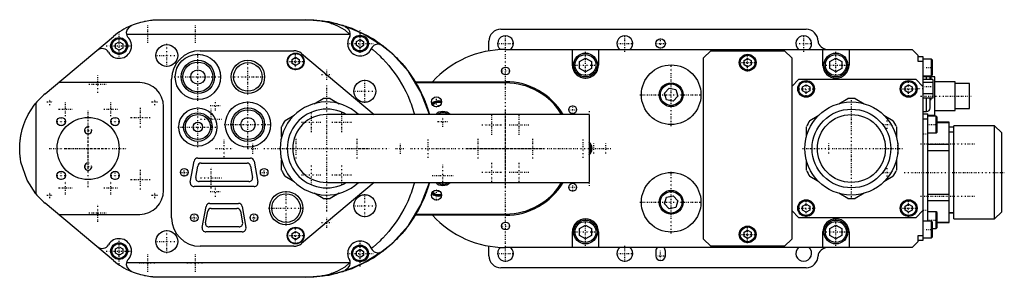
# Model space of a CAD drawing. Extents: x -204 to 209, y -54 to 54.
import ezdxf

# ---------------------------------------------------------------- set-up
doc = ezdxf.new("R2010")
doc.units = 0
doc.linetypes.add('CENTER', pattern=[1.5, 0.45, -0.5, 0.05, -0.5])
for name, color, linetype in [('AM_0', 7, 'CONTINUOUS'), ('AM_10', 7, 'CONTINUOUS'), ('AM_7', 7, 'CENTER')]:
    doc.layers.add(name, color=color, linetype=linetype)

msp = doc.modelspace()

# ---------------------------------------------------------------- linework, layer by layer
at = {"layer": 'AM_0', "color": 7, "linetype": 'CONTINUOUS'}
for p, q in [((-145.1, 54), (-84, 54)), ((-157.1, 51.5), (-157.1, 51.29)), ((-67.1, 50.83), (-67.1, 51.15)), ((-2, 50), (126, 50)), ((-192.98, 22.98), (-164.38, 46.98)), ((-158.94, 47.9), (-65.36, 47.9)), ((-65.36, 47.9), (-65.11, 47.77)), ((-62.5, 44.87), (-61, 45.73)), ((-61, 45.73), (-59.5, 44.87)), ((-171, 41.22), (-171, 41.43)), ((-163.5, 43.87), (-162, 44.73)), ((-163.5, 42.13), (-163.5, 43.87)), ((-162, 41.27), (-163.5, 42.13)), ((-162, 44.73), (-160.5, 43.87)), ((-160.5, 42.13), (-162, 41.27)), ((-160.5, 43.87), (-160.5, 42.13)), ((-62.5, 43.13), (-62.5, 44.87)), ((-61, 42.27), (-62.5, 43.13)), ((-59.5, 43.13), (-61, 42.27)), ((-59.5, 44.87), (-59.5, 43.13)), ((-7, 40.91), (-7, 45)), ((0, 41.5), (170.5, 41.5)), ((28, 35), (28, 41.5)), ((39, 41.5), (39, 35)), ((131, 45), (131, 44.32)), ((133, 35), (133, 41.5)), ((144, 41.5), (144, 35)), ((173, 39), (170.5, 41.5)), ((-128, 41), (-88.8, 41)), ((-89.5, 37.37), (-88, 38.23)), ((-89.5, 35.63), (-89.5, 37.37)), ((-88, 38.23), (-86.5, 37.37)), ((-86.5, 37.37), (-86.5, 35.63)), ((-85.58, 39.83), (-55.12, 14.25)), ((31, 36.44), (33.5, 37.89)), ((33.5, 37.89), (36, 36.44)), ((83, 38), (86, 41)), ((83, -38), (83, 38)), ((86, 41), (117, 41)), ((100, 36.87), (101.5, 37.73)), ((101.5, 37.73), (103, 36.87)), ((117, 41), (120, 38)), ((120, 38), (120, -38)), ((136, 36.44), (138.5, 37.89)), ((138.5, 37.89), (141, 36.44)), ((173, 36.5), (173, 39)), ((173, 38.5), (175, 38.5)), ((175, 38.5), (175, -38.5)), ((178.6, 37.5), (175, 37.5)), ((179, 37.1), (178.6, 37.5)), ((178.6, 30.5), (178.6, 37.5)), ((-88, 34.77), (-89.5, 35.63)), ((-86.5, 35.63), (-88, 34.77)), ((31, 33.56), (31, 36.44)), ((33.5, 32.11), (31, 33.56)), ((36, 33.56), (33.5, 32.11)), ((36, 36.44), (36, 33.56)), ((100, 35.13), (100, 36.87)), ((101.5, 34.27), (100, 35.13)), ((103, 35.13), (101.5, 34.27)), ((103, 36.87), (103, 35.13)), ((136, 33.56), (136, 36.44)), ((138.5, 32.11), (136, 33.56)), ((141, 33.56), (138.5, 32.11)), ((141, 36.44), (141, 33.56)), ((175, 36.5), (173, 36.5)), ((179, 30.9), (179, 37.1)), ((-140, -29), (-140, 29)), ((120, 26), (123, 29)), ((123, 29), (172, 29)), ((172, 29), (175, 26)), ((175, 30.5), (178.6, 30.5)), ((178, 30), (175, 30)), ((179.1, 28.9), (175, 28.9)), ((176.5, 28.9), (176.5, 30.51)), ((178, 28.9), (178, 30.5)), ((178.5, 28.9), (178.5, 30.5)), ((180, 30), (178.5, 30)), ((178.6, 30.5), (179, 30.9)), ((179.1, 28.9), (179.1, 21.1)), ((180, 14), (180, 30)), ((-153.4, 27.6), (-187.48, 27.6)), ((-37.83, 28), (0, 28)), ((0, 27.5), (-37.53, 27.5)), ((0, 27.5), (0, 28)), ((66.6, 23.16), (68.54, 25.3)), ((68.54, 25.3), (71.36, 24.7)), ((124.5, 25.87), (126, 26.73)), ((124.5, 24.13), (124.5, 25.87)), ((126, 26.73), (127.5, 25.87)), ((127.5, 25.87), (127.5, 24.13)), ((167.5, 25.87), (169, 26.73)), ((167.5, 24.13), (167.5, 25.87)), ((169, 26.73), (170.5, 25.87)), ((170.5, 25.87), (170.5, 24.13)), ((179.1, 27.68), (175, 27.68)), ((188.5, 28), (180, 28)), ((188.5, 16), (188.5, 28)), ((194.5, 27.25), (188.5, 27.25)), ((194.5, 16.75), (194.5, 27.25)), ((-80.29, 18.77), (-76.52, 20.94)), ((-73.48, 20.94), (-69.71, 18.77)), ((67.5, 20.41), (66.6, 23.16)), ((72.25, 21.96), (70.32, 19.81)), ((71.36, 24.7), (72.25, 21.96)), ((126, 23.27), (124.5, 24.13)), ((127.5, 24.13), (126, 23.27)), ((139.71, 18.77), (143.48, 20.94)), ((146.52, 20.94), (150.29, 18.77)), ((169, 23.27), (167.5, 24.13)), ((170.5, 24.13), (169, 23.27)), ((179.1, 22.88), (175, 22.88)), ((179.1, 21.1), (175, 21.1)), ((176.5, 15.5), (176.5, 21.1)), ((178, 17), (178, 21.1)), ((178.5, 20.5), (178.5, 21.1)), ((-196.9, 19.02), (-196.9, -19.02)), ((-143.4, -17.6), (-143.4, 17.6)), ((-29.09, 17.44), (-28.15, 17.98)), ((-28.15, 17.98), (-27.81, 17.79)), ((70.32, 19.81), (67.5, 20.41)), ((178, 20.5), (178.5, 20.5)), ((188.5, 16.75), (194.5, 16.75)), ((-92.38, 11.79), (-88.61, 13.97)), ((35, 14.25), (-75, 14.25)), ((35, 14.25), (35, -14.25)), ((127.62, 11.79), (131.39, 13.97)), ((158.61, 13.97), (162.38, 11.79)), ((175, 15.5), (176.5, 15.5)), ((175, 14.5), (177, 14.5)), ((175, 12.5), (177, 12.5)), ((177, -30.5), (177, 14.5)), ((177, 14), (180, 14)), ((180.6, 13.5), (177, 13.5)), ((180, 16), (188.5, 16)), ((181, 13.1), (180.6, 13.5)), ((180.6, 6.5), (180.6, 13.5)), ((181, 6.9), (181, 13.1)), ((-93.9, 4.8), (-93.9, 9.15)), ((126.1, 4.8), (126.1, 9.15)), ((163.9, 9.15), (163.9, 4.8)), ((186, 11), (181, 11)), ((181, 10.94), (186, 10.94)), ((186, -31), (186, 11)), ((188, 9), (186, 9)), ((205, 9.5), (188, 9.5)), ((188, -29.5), (188, 9.5)), ((208, 6.5), (205, 9.5)), ((205, -29.5), (205, 9.5)), ((177, 6.5), (180.6, 6.5)), ((180.6, 6.5), (181, 6.9)), ((188, 6.9), (186, 6.9)), ((208, -26.5), (208, 6.5)), ((177, 1.79), (186, 1.79)), ((-129, -4), (-107, -4)), ((177, -0.85), (186, -0.85)), ((-132.17, -14.11), (-130.57, -5.31)), ((-129.88, -12.15), (-129.08, -7.35)), ((-127.6, -6.1), (-108.4, -6.1)), ((-106.92, -7.35), (-106.12, -12.15)), ((-105.43, -5.31), (-103.83, -14.11)), ((-93.9, -9.15), (-93.9, -4.8)), ((126.1, -9.15), (126.1, -4.8)), ((163.9, -4.8), (163.9, -9.15)), ((-88.61, -13.97), (-92.38, -11.79)), ((131.39, -13.97), (127.62, -11.79)), ((162.38, -11.79), (158.61, -13.97)), ((-105.4, -16), (-130.6, -16)), ((-107.6, -13.9), (-128.4, -13.9)), ((-55.12, -14.25), (-85.58, -39.83)), ((-75, -14.25), (35, -14.25)), ((-76.52, -20.94), (-80.29, -18.77)), ((-69.71, -18.77), (-73.48, -20.94)), ((-28.15, -17.98), (-29.09, -17.44)), ((-27.81, -17.79), (-28.15, -17.98)), ((66.6, -23.16), (67.5, -20.41)), ((67.5, -20.41), (70.32, -19.81)), ((70.32, -19.81), (72.25, -21.96)), ((143.48, -20.94), (139.71, -18.77)), ((150.29, -18.77), (146.52, -20.94)), ((177, -19.15), (186, -19.15)), ((-164.38, -46.98), (-192.98, -22.98)), ((-127.17, -33.11), (-125.57, -24.31)), ((-124, -23), (-112, -23)), ((-110.43, -24.31), (-108.83, -33.11)), ((68.54, -25.3), (66.6, -23.16)), ((71.36, -24.7), (68.54, -25.3)), ((72.25, -21.96), (71.36, -24.7)), ((124.5, -24.13), (126, -23.27)), ((124.5, -25.87), (124.5, -24.13)), ((126, -23.27), (127.5, -24.13)), ((127.5, -24.13), (127.5, -25.87)), ((167.5, -24.13), (169, -23.27)), ((167.5, -25.87), (167.5, -24.13)), ((169, -23.27), (170.5, -24.13)), ((170.5, -24.13), (170.5, -25.87)), ((177, -21.79), (186, -21.79)), ((-187.48, -27.6), (-153.4, -27.6)), ((-125.77, -31.12), (-124.87, -26.32)), ((-123.4, -25.1), (-112.6, -25.1)), ((-111.13, -26.32), (-110.23, -31.12)), ((0, -28), (-37.83, -28)), ((-37.53, -27.5), (0, -27.5)), ((0, -27.5), (0, -28)), ((123, -29), (120, -26)), ((126, -26.73), (124.5, -25.87)), ((127.5, -25.87), (126, -26.73)), ((169, -26.73), (167.5, -25.87)), ((170.5, -25.87), (169, -26.73)), ((175, -26), (172, -29)), ((180.6, -26.5), (177, -26.5)), ((181, -26.9), (180.6, -26.5)), ((180.6, -33.5), (180.6, -26.5)), ((181, -33.1), (181, -26.9)), ((186, -26.9), (188, -26.9)), ((186, -27), (188, -27)), ((205, -29.5), (208, -26.5)), ((-111.7, -32.9), (-124.3, -32.9)), ((31, -33.56), (33.5, -32.11)), ((33.5, -32.11), (36, -33.56)), ((172, -29), (123, -29)), ((136, -33.56), (138.5, -32.11)), ((138.5, -32.11), (141, -33.56)), ((178.6, -30.5), (175, -30.5)), ((179, -30.9), (178.6, -30.5)), ((178.6, -37.5), (178.6, -30.5)), ((179, -37.1), (179, -30.9)), ((181, -30.94), (186, -30.94)), ((181, -31), (186, -31)), ((188, -29.5), (205, -29.5)), ((-110.4, -35), (-125.6, -35)), ((-89.5, -35.63), (-88, -34.77)), ((-89.5, -37.37), (-89.5, -35.63)), ((-88, -34.77), (-86.5, -35.63)), ((-86.5, -35.63), (-86.5, -37.37)), ((28, -41.5), (28, -35)), ((31, -36.44), (31, -33.56)), ((33.5, -37.89), (31, -36.44)), ((36, -36.44), (33.5, -37.89)), ((36, -33.56), (36, -36.44)), ((39, -35), (39, -41.5)), ((100, -35.13), (101.5, -34.27)), ((100, -36.87), (100, -35.13)), ((101.5, -37.73), (100, -36.87)), ((101.5, -34.27), (103, -35.13)), ((103, -36.87), (101.5, -37.73)), ((103, -35.13), (103, -36.87)), ((133, -41.5), (133, -35)), ((136, -36.44), (136, -33.56)), ((138.5, -37.89), (136, -36.44)), ((141, -36.44), (138.5, -37.89)), ((141, -33.56), (141, -36.44)), ((144, -35), (144, -41.5)), ((173, -36.5), (175, -36.5)), ((173, -39), (173, -36.5)), ((178.6, -37.5), (179, -37.1)), ((179, -33.5), (180.6, -33.5)), ((180.6, -33.5), (181, -33.1)), ((-171, -41.43), (-171, -41.22)), ((-163.5, -42.13), (-162, -41.27)), ((-162, -41.27), (-160.5, -42.13)), ((-88.8, -41), (-128, -41)), ((-88, -38.23), (-89.5, -37.37)), ((-86.5, -37.37), (-88, -38.23)), ((-7, -45), (-7, -40.91)), ((86, -41), (83, -38)), ((117, -41), (86, -41)), ((120, -38), (117, -41)), ((170.5, -41.5), (173, -39)), ((175, -38.5), (173, -38.5)), ((175, -37.5), (178.6, -37.5)), ((-163.5, -43.87), (-163.5, -42.13)), ((-162, -44.73), (-163.5, -43.87)), ((-160.5, -43.87), (-162, -44.73)), ((-160.5, -42.13), (-160.5, -43.87)), ((-62.5, -43.13), (-61, -42.27)), ((-62.5, -44.87), (-62.5, -43.13)), ((-61, -45.73), (-62.5, -44.87)), ((-61, -42.27), (-59.5, -43.13)), ((-59.5, -44.87), (-61, -45.73)), ((-59.5, -43.13), (-59.5, -44.87)), ((170.5, -41.5), (0, -41.5)), ((63, -43), (63, -45)), ((67, -45), (67, -43)), ((131, -44.32), (131, -45)), ((-65.36, -47.9), (-158.94, -47.9)), ((-65.11, -47.77), (-65.36, -47.9)), ((-157.1, -51.29), (-157.1, -51.5)), ((-67.1, -51.15), (-67.1, -50.83)), ((126, -50), (-2, -50)), ((-84, -54), (-145.1, -54))]:
    msp.add_line(p, q, dxfattribs=at)
for points in [[(-31.95, 14.25), (-35.48, 23.65), (-40.7, 32.23), (-47.41, 39.69), (-55.39, 45.79), (-64.36, 50.3), (-74.01, 53.07), (-84, 54)], [(-84, -54), (-74.01, -53.07), (-64.36, -50.3), (-55.39, -45.79), (-47.41, -39.69), (-40.7, -32.23), (-35.48, -23.65), (-31.95, -14.25)]]:
    msp.add_lwpolyline(points, dxfattribs=at)
for points in [[(-157.1, 51.5, 0), (-155.19, 52.25, 0), (-152.9, 52.97, 0), (-152.23, 53.14, 0), (-151.56, 53.3, 0), (-151.23, 53.37, 0), (-150.89, 53.44, 0), (-150.22, 53.56, 0), (-149.54, 53.67, 0), (-148.86, 53.76, 0), (-148.18, 53.84, 0), (-147.78, 53.88, 0), (-147.67, 53.89, 0), (-147.55, 53.9, 0), (-147.5, 53.9, 0), (-147.44, 53.91, 0), (-147.33, 53.92, 0), (-147.21, 53.93, 0), (-147.16, 53.93, 0), (-147.1, 53.93, 0), (-146.98, 53.94, 0), (-146.87, 53.95, 0), (-146.81, 53.95, 0), (-146.76, 53.95, 0), (-146.64, 53.96, 0), (-146.53, 53.97, 0), (-146.41, 53.97, 0), (-146.3, 53.98, 0), (-146.19, 53.98, 0), (-146.13, 53.98, 0), (-146.07, 53.98, 0), (-145.96, 53.99, 0), (-145.89, 53.99, 0), (-145.87, 53.99, 0), (-145.85, 53.99, 0), (-145.84, 53.99, 0), (-145.83, 53.99, 0), (-145.81, 53.99, 0), (-145.8, 53.99, 0), (-145.78, 53.99, 0), (-145.76, 53.99, 0), (-145.74, 53.99, 0), (-145.73, 53.99, 0), (-145.72, 53.99, 0), (-145.7, 53.99, 0), (-145.68, 53.99, 0), (-145.66, 53.99, 0), (-145.64, 54, 0), (-145.62, 54, 0), (-145.61, 54, 0), (-145.6, 54, 0), (-145.59, 54, 0), (-145.57, 54, 0), (-145.55, 54, 0), (-145.53, 54, 0), (-145.51, 54, 0), (-145.5, 54, 0), (-145.49, 54, 0), (-145.47, 54, 0), (-145.45, 54, 0), (-145.44, 54, 0), (-145.43, 54, 0), (-145.41, 54, 0), (-145.4, 54, 0), (-145.39, 54, 0), (-145.38, 54, 0), (-145.36, 54, 0), (-145.34, 54, 0), (-145.32, 54, 0), (-145.3, 54, 0), (-145.28, 54, 0), (-145.27, 54, 0), (-145.26, 54, 0), (-145.24, 54, 0), (-145.22, 54, 0), (-145.2, 54, 0), (-145.19, 54, 0), (-145.17, 54, 0), (-145.16, 54, 0), (-145.15, 54, 0), (-145.13, 54, 0), (-145.11, 54, 0), (-145.1, 54, 0)], [(-84.21, 54, 0), (-84.19, 54, 0), (-84.15, 54, 0), (-84.11, 54, 0), (-84.09, 54, 0), (-84.07, 54, 0), (-84.03, 54, 0), (-83.99, 54, 0), (-83.95, 54, 0), (-83.91, 54, 0), (-83.87, 54, 0), (-83.85, 54, 0), (-83.83, 54, 0), (-83.79, 54, 0), (-83.75, 54, 0), (-83.71, 54, 0), (-83.67, 54, 0), (-83.63, 54, 0), (-83.61, 54, 0), (-83.59, 54, 0), (-83.55, 54, 0), (-83.51, 54, 0), (-83.49, 54, 0), (-83.47, 53.99, 0), (-83.43, 53.99, 0), (-83.4, 53.99, 0), (-83.38, 53.99, 0), (-83.36, 53.99, 0), (-83.32, 53.99, 0), (-83.28, 53.99, 0), (-83.24, 53.99, 0), (-83.2, 53.99, 0), (-83.16, 53.99, 0), (-83.14, 53.99, 0), (-83.12, 53.99, 0), (-83.08, 53.99, 0), (-83.04, 53.99, 0), (-83, 53.99, 0), (-82.96, 53.99, 0), (-82.92, 53.98, 0), (-82.9, 53.98, 0), (-82.89, 53.98, 0), (-82.85, 53.98, 0), (-82.81, 53.98, 0), (-82.77, 53.98, 0), (-82.73, 53.98, 0), (-82.69, 53.98, 0), (-82.67, 53.98, 0), (-82.65, 53.98, 0), (-82.61, 53.98, 0), (-82.57, 53.97, 0), (-82.54, 53.97, 0), (-82.5, 53.97, 0), (-82.46, 53.97, 0), (-82.44, 53.97, 0), (-82.42, 53.97, 0), (-82.38, 53.97, 0), (-82.34, 53.97, 0), (-82.21, 53.96, 0), (-82.09, 53.96, 0), (-81.98, 53.95, 0), (-81.75, 53.94, 0), (-81.52, 53.93, 0), (-81.29, 53.92, 0), (-81.07, 53.9, 0), (-80.84, 53.89, 0), (-80.73, 53.88, 0), (-80.62, 53.87, 0), (-80.4, 53.85, 0), (-80.17, 53.84, 0), (-80.06, 53.83, 0), (-79.95, 53.82, 0), (-79.73, 53.8, 0), (-79.52, 53.78, 0), (-79.41, 53.76, 0), (-79.3, 53.75, 0), (-79.08, 53.73, 0), (-78.87, 53.71, 0), (-78.13, 53.61, 0), (-76.89, 53.42, 0), (-75.7, 53.19, 0), (-74.55, 52.92, 0), (-73.45, 52.62, 0), (-72.91, 52.45, 0), (-72.39, 52.28, 0), (-71.38, 51.9, 0), (-70.42, 51.48, 0), (-67.43, 49.74, 0), (-65.36, 47.9, 0)], [(-84, 54, 0), (-83.67, 54, 0), (-83.02, 53.99, 0), (-82.37, 53.98, 0), (-82.04, 53.96, 0), (-81.72, 53.95, 0), (-81.07, 53.92, 0), (-80.42, 53.88, 0), (-79.77, 53.83, 0), (-79.12, 53.78, 0), (-78.47, 53.72, 0), (-78.14, 53.68, 0), (-77.82, 53.65, 0), (-77.17, 53.57, 0), (-76.53, 53.48, 0), (-75.88, 53.39, 0), (-75.24, 53.28, 0), (-74.6, 53.17, 0), (-74.28, 53.12, 0), (-73.95, 53.06, 0), (-73.32, 52.93, 0), (-72.68, 52.8, 0), (-72.36, 52.73, 0), (-72.04, 52.66, 0), (-71.41, 52.51, 0), (-70.77, 52.35, 0), (-70.46, 52.27, 0), (-70.14, 52.19, 0), (-69.51, 52.02, 0), (-68.89, 51.84, 0), (-68.26, 51.66, 0), (-67.64, 51.46, 0), (-67.02, 51.26, 0), (-66.71, 51.16, 0), (-66.4, 51.05, 0), (-65.79, 50.84, 0), (-65.17, 50.61, 0), (-64.56, 50.38, 0), (-63.96, 50.14, 0), (-63.35, 49.9, 0), (-63.05, 49.77, 0), (-62.75, 49.64, 0), (-62.15, 49.38, 0), (-61.56, 49.12, 0), (-60.97, 48.84, 0), (-60.38, 48.56, 0), (-59.8, 48.27, 0), (-59.51, 48.13, 0), (-59.22, 47.98, 0), (-58.64, 47.67, 0), (-58.06, 47.36, 0), (-57.49, 47.05, 0), (-56.93, 46.72, 0), (-56.37, 46.39, 0), (-56.09, 46.23, 0), (-55.81, 46.06, 0), (-55.25, 45.71, 0), (-54.71, 45.36, 0), (-54.16, 45.01, 0), (-53.62, 44.64, 0), (-53.08, 44.27, 0), (-52.82, 44.09, 0), (-52.55, 43.9, 0), (-52.02, 43.51, 0), (-51.5, 43.12, 0), (-51.24, 42.93, 0), (-50.98, 42.73, 0), (-50.47, 42.33, 0), (-49.96, 41.92, 0), (-49.71, 41.71, 0), (-49.46, 41.51, 0), (-48.96, 41.09, 0), (-48.46, 40.66, 0), (-47.98, 40.23, 0), (-47.49, 39.79, 0), (-47.01, 39.35, 0), (-46.78, 39.12, 0), (-46.54, 38.9, 0), (-46.08, 38.44, 0), (-45.61, 37.98, 0), (-45.16, 37.51, 0), (-44.71, 37.04, 0), (-44.26, 36.57, 0), (-44.04, 36.33, 0), (-43.83, 36.08, 0), (-43.39, 35.6, 0), (-42.97, 35.1, 0), (-42.55, 34.61, 0), (-42.13, 34.1, 0), (-41.72, 33.59, 0), (-41.52, 33.34, 0), (-41.32, 33.08, 0), (-40.92, 32.56, 0), (-40.53, 32.04, 0), (-40.15, 31.51, 0), (-39.77, 30.98, 0), (-39.4, 30.45, 0), (-39.22, 30.18, 0), (-39.04, 29.91, 0), (-38.68, 29.36, 0), (-38.33, 28.81, 0), (-37.98, 28.26, 0), (-37.65, 27.7, 0), (-37.32, 27.14, 0), (-37.15, 26.86, 0), (-36.99, 26.57, 0), (-36.67, 26.01, 0), (-36.36, 25.43, 0), (-36.21, 25.14, 0), (-36.06, 24.85, 0), (-35.76, 24.27, 0), (-35.47, 23.69, 0), (-35.33, 23.4, 0), (-35.19, 23.1, 0), (-34.92, 22.51, 0), (-34.65, 21.92, 0), (-34.39, 21.32, 0), (-34.13, 20.72, 0), (-33.89, 20.12, 0), (-33.77, 19.81, 0), (-33.65, 19.51, 0), (-33.42, 18.9, 0), (-33.19, 18.29, 0), (-32.97, 17.67, 0), (-32.76, 17.06, 0), (-32.56, 16.44, 0), (-32.46, 16.13, 0), (-32.37, 15.82, 0), (-32.18, 15.19, 0), (-32, 14.56, 0), (-31.91, 14.25, 0)], [(-157.1, 51.29, 0), (-157.71, 50.96, 0), (-158.64, 49.93, 0), (-159, 48.59, 0), (-158.94, 47.9, 0)], [(-67.1, 51.15, 0), (-65.79, 50.69, 0), (-63.22, 49.67, 0), (-60.7, 48.52, 0), (-59.46, 47.9, 0)], [(-65.11, 47.77, 0), (-65.11, 48.18, 0), (-65.31, 49.09, 0), (-65.6, 49.65, 0), (-65.71, 49.82, 0), (-65.85, 49.98, 0), (-65.93, 50.07, 0), (-66.02, 50.16, 0), (-66.25, 50.36, 0), (-66.43, 50.49, 0), (-66.49, 50.53, 0), (-66.56, 50.58, 0), (-66.6, 50.6, 0), (-66.64, 50.62, 0), (-66.75, 50.68, 0), (-66.82, 50.71, 0), (-66.85, 50.73, 0), (-66.88, 50.74, 0), (-66.89, 50.75, 0), (-66.91, 50.75, 0), (-66.94, 50.76, 0), (-66.94, 50.77, 0), (-66.95, 50.77, 0), (-66.96, 50.77, 0), (-66.96, 50.78, 0), (-66.97, 50.78, 0), (-66.98, 50.78, 0), (-66.99, 50.79, 0), (-67, 50.79, 0), (-67.01, 50.8, 0), (-67.01, 50.8, 0), (-67.02, 50.8, 0), (-67.02, 50.8, 0), (-67.02, 50.8, 0), (-67.02, 50.8, 0), (-67.02, 50.8, 0), (-67.02, 50.8, 0), (-67.03, 50.8, 0), (-67.03, 50.8, 0), (-67.03, 50.8, 0), (-67.03, 50.8, 0), (-67.03, 50.8, 0), (-67.04, 50.81, 0), (-67.04, 50.81, 0), (-67.04, 50.81, 0), (-67.05, 50.81, 0), (-67.05, 50.81, 0), (-67.05, 50.81, 0), (-67.06, 50.81, 0), (-67.06, 50.81, 0), (-67.07, 50.82, 0), (-67.07, 50.82, 0), (-67.08, 50.82, 0), (-67.08, 50.82, 0), (-67.08, 50.82, 0), (-67.09, 50.82, 0), (-67.09, 50.83, 0), (-67.1, 50.83, 0), (-67.1, 50.83, 0)], [(-59.21, 47.77, 0), (-58.08, 47.15, 0), (-55.86, 45.84, 0), (-53.7, 44.42, 0), (-52.64, 43.67, 0)], [(-52.64, 43.67, 0), (-53.77, 43.79, 0), (-55.11, 43.33, 0), (-55.99, 42.47, 0), (-56.28, 41.94, 0)], [(-56.28, 41.94, 0), (-55.56, 41.34, 0), (-54.15, 40.12, 0), (-52.78, 38.85, 0), (-52.11, 38.19, 0), (-51.46, 37.53, 0), (-50.18, 36.16, 0), (-48.96, 34.75, 0), (-47.78, 33.3, 0), (-46.65, 31.82, 0), (-45.58, 30.29, 0), (-45.06, 29.51, 0), (-44.56, 28.72, 0), (-43.59, 27.13, 0), (-42.68, 25.5, 0), (-41.83, 23.84, 0), (-41.03, 22.15, 0), (-40.3, 20.43, 0), (-39.95, 19.57, 0), (-39.62, 18.69, 0), (-39.01, 16.93, 0), (-38.45, 15.15, 0), (-38.2, 14.25, 0)], [(-196.9, -19.02, 0), (-200.61, -13.26, 0), (-203.16, -5.69, 0), (-203.38, -4.37, 0), (-203.43, -3.99, 0), (-203.48, -3.62, 0), (-203.5, -3.43, 0), (-203.52, -3.24, 0), (-203.56, -2.86, 0), (-203.6, -2.48, 0), (-203.62, -2.26, 0), (-203.62, -2.19, 0), (-203.62, -2.13, 0), (-203.63, -2.1, 0), (-203.63, -2.07, 0), (-203.63, -2, 0), (-203.64, -1.94, 0), (-203.64, -1.87, 0), (-203.65, -1.81, 0), (-203.65, -1.75, 0), (-203.65, -1.72, 0), (-203.65, -1.68, 0), (-203.66, -1.62, 0), (-203.66, -1.56, 0), (-203.66, -1.49, 0), (-203.67, -1.43, 0), (-203.67, -1.37, 0), (-203.67, -1.34, 0), (-203.67, -1.3, 0), (-203.67, -1.24, 0), (-203.68, -1.18, 0), (-203.68, -1.14, 0), (-203.68, -1.11, 0), (-203.68, -1.05, 0), (-203.68, -0.99, 0), (-203.68, -0.95, 0), (-203.69, -0.92, 0), (-203.69, -0.86, 0), (-203.69, -0.79, 0), (-203.69, -0.73, 0), (-203.69, -0.67, 0), (-203.69, -0.6, 0), (-203.69, -0.57, 0), (-203.7, -0.54, 0), (-203.7, -0.48, 0), (-203.7, -0.41, 0), (-203.7, -0.35, 0), (-203.7, -0.29, 0), (-203.7, -0.22, 0), (-203.7, -0.19, 0), (-203.7, -0.16, 0), (-203.7, -0.1, 0), (-203.7, -0.03, 0), (-203.7, 0, 0), (-203.7, 0.03, 0), (-203.7, 0.1, 0), (-203.7, 0.16, 0), (-203.7, 0.19, 0), (-203.7, 0.22, 0), (-203.7, 0.29, 0), (-203.7, 0.35, 0), (-203.7, 0.41, 0), (-203.7, 0.48, 0), (-203.7, 0.54, 0), (-203.69, 0.57, 0), (-203.69, 0.6, 0), (-203.69, 0.67, 0), (-203.69, 0.73, 0), (-203.69, 0.79, 0), (-203.69, 0.86, 0), (-203.69, 0.92, 0), (-203.68, 0.95, 0), (-203.68, 0.99, 0), (-203.68, 1.05, 0), (-203.68, 1.11, 0), (-203.68, 1.14, 0), (-203.68, 1.18, 0), (-203.67, 1.24, 0), (-203.67, 1.3, 0), (-203.67, 1.34, 0), (-203.67, 1.37, 0), (-203.67, 1.43, 0), (-203.66, 1.49, 0), (-203.66, 1.56, 0), (-203.66, 1.62, 0), (-203.65, 1.68, 0), (-203.65, 1.72, 0), (-203.65, 1.75, 0), (-203.65, 1.81, 0), (-203.64, 1.87, 0), (-203.64, 1.94, 0), (-203.63, 2, 0), (-203.63, 2.07, 0), (-203.63, 2.1, 0), (-203.62, 2.13, 0), (-203.62, 2.19, 0), (-203.62, 2.26, 0), (-203.6, 2.48, 0), (-203.56, 2.86, 0), (-203.52, 3.24, 0), (-203.5, 3.43, 0), (-203.48, 3.62, 0), (-203.43, 3.99, 0), (-203.38, 4.37, 0), (-203.32, 4.75, 0), (-203.26, 5.13, 0), (-203.19, 5.5, 0), (-203.16, 5.69, 0), (-203.12, 5.88, 0), (-203.04, 6.25, 0), (-202.96, 6.62, 0), (-202.64, 7.92, 0), (-201.95, 10.1, 0), (-201.1, 12.23, 0), (-200.61, 13.26, 0), (-200.08, 14.28, 0), (-198.92, 16.25, 0), (-197.61, 18.12, 0), (-196.9, 19.02, 0)], [(-31.91, -14.25, 0), (-32, -14.56, 0), (-32.18, -15.19, 0), (-32.37, -15.82, 0), (-32.46, -16.13, 0), (-32.56, -16.44, 0), (-32.76, -17.06, 0), (-32.97, -17.67, 0), (-33.19, -18.29, 0), (-33.42, -18.9, 0), (-33.65, -19.51, 0), (-33.77, -19.81, 0), (-33.89, -20.12, 0), (-34.13, -20.72, 0), (-34.39, -21.32, 0), (-34.65, -21.92, 0), (-34.92, -22.51, 0), (-35.19, -23.1, 0), (-35.33, -23.4, 0), (-35.47, -23.69, 0), (-35.76, -24.27, 0), (-36.06, -24.85, 0), (-36.21, -25.14, 0), (-36.36, -25.43, 0), (-36.67, -26.01, 0), (-36.99, -26.57, 0), (-37.15, -26.86, 0), (-37.32, -27.14, 0), (-37.65, -27.7, 0), (-37.98, -28.26, 0), (-38.33, -28.81, 0), (-38.68, -29.36, 0), (-39.04, -29.91, 0), (-39.22, -30.18, 0), (-39.4, -30.45, 0), (-39.77, -30.98, 0), (-40.15, -31.51, 0), (-40.53, -32.04, 0), (-40.92, -32.56, 0), (-41.32, -33.08, 0), (-41.52, -33.34, 0), (-41.72, -33.59, 0), (-42.13, -34.1, 0), (-42.55, -34.61, 0), (-42.97, -35.1, 0), (-43.39, -35.6, 0), (-43.83, -36.08, 0), (-44.04, -36.33, 0), (-44.26, -36.57, 0), (-44.71, -37.04, 0), (-45.16, -37.51, 0), (-45.61, -37.98, 0), (-46.08, -38.44, 0), (-46.54, -38.9, 0), (-46.78, -39.12, 0), (-47.01, -39.35, 0), (-47.49, -39.79, 0), (-47.98, -40.23, 0), (-48.46, -40.66, 0), (-48.96, -41.09, 0), (-49.46, -41.51, 0), (-49.71, -41.71, 0), (-49.96, -41.92, 0), (-50.47, -42.33, 0), (-50.98, -42.73, 0), (-51.24, -42.93, 0), (-51.5, -43.12, 0), (-52.02, -43.51, 0), (-52.55, -43.9, 0), (-52.82, -44.09, 0), (-53.08, -44.27, 0), (-53.62, -44.64, 0), (-54.16, -45.01, 0), (-54.71, -45.36, 0), (-55.25, -45.71, 0), (-55.81, -46.06, 0), (-56.09, -46.23, 0), (-56.37, -46.39, 0), (-56.93, -46.72, 0), (-57.49, -47.05, 0), (-58.06, -47.36, 0), (-58.64, -47.67, 0), (-59.22, -47.98, 0), (-59.51, -48.13, 0), (-59.8, -48.27, 0), (-60.38, -48.56, 0), (-60.97, -48.84, 0), (-61.56, -49.12, 0), (-62.15, -49.38, 0), (-62.75, -49.64, 0), (-63.05, -49.77, 0), (-63.35, -49.9, 0), (-63.96, -50.14, 0), (-64.56, -50.38, 0), (-65.17, -50.61, 0), (-65.79, -50.84, 0), (-66.4, -51.05, 0), (-66.71, -51.16, 0), (-67.02, -51.26, 0), (-67.64, -51.46, 0), (-68.26, -51.66, 0), (-68.89, -51.84, 0), (-69.51, -52.02, 0), (-70.14, -52.19, 0), (-70.46, -52.27, 0), (-70.77, -52.35, 0), (-71.41, -52.51, 0), (-72.04, -52.66, 0), (-72.36, -52.73, 0), (-72.68, -52.8, 0), (-73.32, -52.93, 0), (-73.95, -53.06, 0), (-74.28, -53.12, 0), (-74.6, -53.17, 0), (-75.24, -53.28, 0), (-75.88, -53.39, 0), (-76.53, -53.48, 0), (-77.17, -53.57, 0), (-77.82, -53.65, 0), (-78.14, -53.68, 0), (-78.47, -53.72, 0), (-79.12, -53.78, 0), (-79.77, -53.83, 0), (-80.42, -53.88, 0), (-81.07, -53.92, 0), (-81.72, -53.95, 0), (-82.04, -53.96, 0), (-82.37, -53.98, 0), (-83.02, -53.99, 0), (-83.67, -54, 0), (-84, -54, 0)], [(-38.2, -14.25, 0), (-38.45, -15.15, 0), (-39.01, -16.93, 0), (-39.62, -18.69, 0), (-39.95, -19.57, 0), (-40.3, -20.43, 0), (-41.03, -22.15, 0), (-41.83, -23.84, 0), (-42.68, -25.5, 0), (-43.59, -27.13, 0), (-44.56, -28.72, 0), (-45.06, -29.51, 0), (-45.58, -30.29, 0), (-46.65, -31.82, 0), (-47.78, -33.3, 0), (-48.96, -34.75, 0), (-50.18, -36.16, 0), (-51.46, -37.53, 0), (-52.11, -38.19, 0), (-52.78, -38.85, 0), (-54.15, -40.12, 0), (-55.56, -41.34, 0), (-56.28, -41.94, 0)], [(-52.64, -43.67, 0), (-53.7, -44.42, 0), (-55.86, -45.84, 0), (-58.08, -47.15, 0), (-59.21, -47.77, 0)], [(-56.28, -41.94, 0), (-55.99, -42.47, 0), (-55.11, -43.33, 0), (-53.77, -43.79, 0), (-52.64, -43.67, 0)], [(-158.94, -47.9, 0), (-159, -48.59, 0), (-158.64, -49.93, 0), (-157.71, -50.96, 0), (-157.1, -51.29, 0)], [(-65.36, -47.9, 0), (-67.43, -49.74, 0), (-70.42, -51.48, 0), (-71.38, -51.9, 0), (-72.39, -52.28, 0), (-72.91, -52.45, 0), (-73.45, -52.62, 0), (-74.55, -52.92, 0), (-75.7, -53.19, 0), (-76.89, -53.42, 0), (-78.13, -53.61, 0), (-78.87, -53.71, 0), (-79.08, -53.73, 0), (-79.3, -53.75, 0), (-79.41, -53.76, 0), (-79.52, -53.78, 0), (-79.73, -53.8, 0), (-79.95, -53.82, 0), (-80.06, -53.83, 0), (-80.17, -53.84, 0), (-80.4, -53.85, 0), (-80.62, -53.87, 0), (-80.73, -53.88, 0), (-80.84, -53.89, 0), (-81.07, -53.9, 0), (-81.29, -53.92, 0), (-81.52, -53.93, 0), (-81.75, -53.94, 0), (-81.98, -53.95, 0), (-82.09, -53.96, 0), (-82.21, -53.96, 0), (-82.44, -53.97, 0), (-82.57, -53.97, 0), (-82.61, -53.98, 0), (-82.65, -53.98, 0), (-82.67, -53.98, 0), (-82.69, -53.98, 0), (-82.73, -53.98, 0), (-82.77, -53.98, 0), (-82.81, -53.98, 0), (-82.85, -53.98, 0), (-82.89, -53.98, 0), (-82.9, -53.98, 0), (-82.92, -53.98, 0), (-82.96, -53.99, 0), (-83, -53.99, 0), (-83.04, -53.99, 0), (-83.08, -53.99, 0), (-83.12, -53.99, 0), (-83.14, -53.99, 0), (-83.16, -53.99, 0), (-83.2, -53.99, 0), (-83.24, -53.99, 0), (-83.28, -53.99, 0), (-83.32, -53.99, 0), (-83.36, -53.99, 0), (-83.38, -53.99, 0), (-83.4, -53.99, 0), (-83.43, -53.99, 0), (-83.47, -53.99, 0), (-83.49, -54, 0), (-83.51, -54, 0), (-83.55, -54, 0), (-83.59, -54, 0), (-83.61, -54, 0), (-83.63, -54, 0), (-83.67, -54, 0), (-83.71, -54, 0), (-83.75, -54, 0), (-83.79, -54, 0), (-83.83, -54, 0), (-83.85, -54, 0), (-83.87, -54, 0), (-83.91, -54, 0), (-83.95, -54, 0), (-83.99, -54, 0), (-84.03, -54, 0), (-84.07, -54, 0), (-84.09, -54, 0), (-84.11, -54, 0), (-84.15, -54, 0), (-84.19, -54, 0), (-84.21, -54, 0)], [(-67.1, -50.83, 0), (-65.93, -50.07, 0), (-65.31, -49.09, 0), (-65.11, -48.18, 0), (-65.11, -47.77, 0)], [(-59.46, -47.9, 0), (-60.7, -48.52, 0), (-63.22, -49.67, 0), (-65.79, -50.69, 0), (-67.1, -51.15, 0)], [(-145.1, -54, 0), (-145.11, -54, 0), (-145.13, -54, 0), (-145.15, -54, 0), (-145.16, -54, 0), (-145.17, -54, 0), (-145.19, -54, 0), (-145.2, -54, 0), (-145.22, -54, 0), (-145.24, -54, 0), (-145.26, -54, 0), (-145.27, -54, 0), (-145.28, -54, 0), (-145.3, -54, 0), (-145.32, -54, 0), (-145.34, -54, 0), (-145.36, -54, 0), (-145.38, -54, 0), (-145.39, -54, 0), (-145.4, -54, 0), (-145.41, -54, 0), (-145.43, -54, 0), (-145.44, -54, 0), (-145.45, -54, 0), (-145.47, -54, 0), (-145.49, -54, 0), (-145.5, -54, 0), (-145.51, -54, 0), (-145.53, -54, 0), (-145.55, -54, 0), (-145.57, -54, 0), (-145.59, -54, 0), (-145.6, -54, 0), (-145.61, -54, 0), (-145.62, -54, 0), (-145.64, -54, 0), (-145.66, -53.99, 0), (-145.68, -53.99, 0), (-145.7, -53.99, 0), (-145.72, -53.99, 0), (-145.73, -53.99, 0), (-145.74, -53.99, 0), (-145.76, -53.99, 0), (-145.78, -53.99, 0), (-145.8, -53.99, 0), (-145.81, -53.99, 0), (-145.83, -53.99, 0), (-145.84, -53.99, 0), (-145.85, -53.99, 0), (-145.87, -53.99, 0), (-145.89, -53.99, 0), (-145.96, -53.99, 0), (-146.07, -53.98, 0), (-146.13, -53.98, 0), (-146.19, -53.98, 0), (-146.3, -53.98, 0), (-146.41, -53.97, 0), (-146.53, -53.97, 0), (-146.64, -53.96, 0), (-146.76, -53.95, 0), (-146.81, -53.95, 0), (-146.87, -53.95, 0), (-146.98, -53.94, 0), (-147.1, -53.93, 0), (-147.16, -53.93, 0), (-147.21, -53.93, 0), (-147.33, -53.92, 0), (-147.44, -53.91, 0), (-147.5, -53.9, 0), (-147.55, -53.9, 0), (-147.67, -53.89, 0), (-147.78, -53.88, 0), (-147.9, -53.87, 0), (-148.01, -53.86, 0), (-148.12, -53.85, 0), (-148.18, -53.84, 0), (-148.24, -53.84, 0), (-148.35, -53.82, 0), (-148.47, -53.81, 0), (-148.86, -53.76, 0), (-149.54, -53.67, 0), (-150.22, -53.56, 0), (-150.89, -53.44, 0), (-151.23, -53.37, 0), (-151.56, -53.3, 0), (-152.23, -53.14, 0), (-152.9, -52.97, 0), (-155.19, -52.25, 0), (-157.1, -51.5, 0)]]:
    msp.add_polyline3d(points, dxfattribs=at)
for centre, radius in [((-162, 43), 3.5), ((-162, 43), 3.1), ((-61, 44), 3.5), ((-61, 44), 3.1), ((65, 44), 2), ((-142, 39), 4.6), ((-129, 30), 9.5), ((-88, 36.5), 3.5), ((-88, 36.5), 3.3), ((33.5, 35), 5), ((33.5, 35), 4.4), ((101.5, 36), 3.5), ((101.5, 36), 3.1), ((138.5, 35), 5), ((138.5, 35), 4.4), ((-129, 30), 7), ((-129, 30), 6.25), ((-108, 30), 7), ((-108, 30), 6), ((0, 32.5), 1.65), ((69.43, 22.56), 12.5), ((-129, 30), 3), ((-59, 24), 4.6), ((69.43, 22.56), 5), ((69.43, 22.56), 4.5), ((126, 25), 3.5), ((126, 25), 3.1), ((169, 25), 3.5), ((169, 25), 3.1), ((-28.97, 19.54), 2.1), ((-129, 9), 8), ((-108, 10), 9.5), ((-108, 10), 7), ((28.15, 16.25), 1.65), ((145, 0), 19.5), ((-186.31, 11.31), 1.75), ((-175, 0), 13), ((-163.69, 11.31), 1.75), ((-129, 9), 6), ((-129, 9), 5.25), ((-108, 10), 6.25), ((-108, 10), 3), ((145, 0), 16.5), ((145, 0), 14.25), ((-129, 9), 2), ((-186.31, -11.31), 1.75), ((-163.69, -11.31), 1.75), ((-134.7, -10), 1.6), ((-101.2, -10), 1.6), ((69.43, -22.56), 12.5), ((28.15, -16.25), 1.65), ((-92, -25), 7), ((-92, -25), 6), ((-59, -24), 4.6), ((-28.97, -19.54), 2.1), ((69.43, -22.56), 5), ((69.43, -22.56), 4.5), ((126, -25), 3.5), ((126, -25), 3.1), ((169, -25), 3.5), ((169, -25), 3.1), ((-130.5, -29), 1.6), ((-105.5, -29), 1.6), ((-88, -36.5), 3.5), ((0, -32.5), 1.65), ((33.5, -35), 5), ((33.5, -35), 4.4), ((101.5, -36), 3.5), ((101.5, -36), 3.1), ((138.5, -35), 5), ((138.5, -35), 4.4), ((-142, -39), 4.6), ((-88, -36.5), 3.3), ((-162, -43), 3.5), ((-162, -43), 3.1), ((-61, -44), 3.5), ((-61, -44), 3.1)]:
    msp.add_circle(centre, radius, dxfattribs=at)
for centre, radius, start, end in [((-145.1, 24), 30, 113.5782, 130.0021), ((-2, 45), 5, 90, 180), ((126, 45), 5, 0, 90), ((-162, 43), 5.2, 210.7555, 47.7955), ((-156, 48.5), 3, 191.6179, 213.3234), ((-61, 44), 5.2, 145.7654, 332.2946), ((-68.1, 48), 3, 339.0109, 355.5099), ((0, 44), 3.3, 310.7491, 230.6741), ((50, 44), 3.3, 310.7491, 229.2509), ((125, 44), 3.3, 310.7491, 229.2509), ((-169.1, 38.9), 3, 28.7039, 129.2965), ((-53.5, 40.8), 3, 157.7008, 164.8828), ((0, 0), 41.5, 90, 137.5692), ((135.5, 46.5), 5, 205.8419, 270), ((-128, 29), 12, 90, 180), ((-88.8, 36), 5, 49.9824, 90), ((33.5, 35), 5.5, 180, 0), ((138.5, 35), 5.5, 180, 0), ((-153.4, 17.6), 10, 0, 90), ((0, 0), 28, 30.5925, 90), ((0, 0), 27.5, 31.2104, 90), ((-173.7, 0), 30, 130.0021, 140.6464), ((-75, 0), 21, 85.8419, 94.1581), ((145, 0), 21, 85.8419, 94.1581), ((-75, 0), 19.5, 46.9509, 313.0491), ((-28.15, 16.25), 3.75, 70.4229, 137.8888), ((-28.15, 16.25), 3.5, 68.7082, 139.6035), ((-28.15, 16.25), 3.1, 66.7295, 141.5822), ((176.5, 17), 1.5, 270, 0), ((-75, 0), 16.5, 59.7274, 300.2726), ((-75, 0), 14.25, 90, 270), ((-26.28, 11.25), 4.25, 44.9475, 135.0525), ((-26.28, 11.25), 3.75, 53.1925, 126.8075), ((-75, 0), 21, 145.8419, 154.1581), ((145, 0), 21, 145.8419, 154.1581), ((145, 0), 21, 25.8419, 34.1581), ((32.5, 0), 3.75, 311.8103, 48.1897), ((32.5, 0), 3.5, 315.5847, 44.4153), ((32.5, 0), 3.1, 323.7507, 36.2493), ((-129, -5.6), 1.6, 90, 169.6952), ((-107, -5.6), 1.6, 10.3048, 90), ((-127.6, -7.6), 1.5, 90, 170.5377), ((-108.4, -7.6), 1.5, 9.4623, 90), ((-128.4, -12.4), 1.5, 170.5377, 270), ((-107.6, -12.4), 1.5, 270, 9.4623), ((-75, 0), 21, 205.8419, 214.1581), ((145, 0), 21, 205.8419, 214.1581), ((145, 0), 21, 325.8419, 334.1581), ((-130.6, -14.4), 1.6, 169.6952, 270), ((-105.4, -14.4), 1.6, 270, 10.3048), ((-26.28, -11.25), 4.25, 224.9475, 315.0525), ((-26.28, -11.25), 3.75, 233.1925, 306.8075), ((0, 0), 28, 270, 329.4075), ((0, 0), 27.5, 270, 328.7896), ((-173.7, 0), 30, 219.3536, 229.9979), ((-153.4, -17.6), 10, 270, 0), ((-28.15, -16.25), 3.75, 222.1112, 289.5771), ((-28.15, -16.25), 3.5, 220.3965, 291.2918), ((-28.15, -16.25), 3.1, 218.4178, 293.2705), ((-124, -24.6), 1.6, 90, 169.6952), ((-112, -24.6), 1.6, 10.3048, 90), ((-75, 0), 21, 265.8419, 274.1581), ((145, 0), 21, 265.8419, 274.1581), ((-123.4, -26.6), 1.5, 90, 169.3803), ((-112.6, -26.6), 1.5, 10.6197, 90), ((0, 0), 41.5, 222.4308, 270), ((-128, -29), 12, 180, 270), ((-124.3, -31.4), 1.5, 169.3803, 270), ((-111.7, -31.4), 1.5, 270, 10.6197), ((33.5, -35), 5.5, 0, 180), ((138.5, -35), 5.5, 0, 180), ((-125.6, -33.4), 1.6, 169.6952, 270), ((-110.4, -33.4), 1.6, 270, 10.3048), ((-169.1, -38.9), 3, 230.7035, 331.2961), ((-162, -43), 5.2, 312.2045, 149.2445), ((-88.8, -36), 5, 270, 310.0176), ((-61, -44), 5.2, 27.7054, 214.2346), ((-53.5, -40.8), 3, 195.1172, 202.2992), ((-2, -45), 5, 180, 270), ((0, -44), 3.3, 129.3259, 49.2509), ((50, -44), 3.3, 130.7491, 49.2509), ((65, -43), 2, 131.4096, 180), ((65, -45), 2, 180, 0), ((65, -43), 2, 0, 48.5904), ((125, -44), 3.3, 130.7491, 49.2509), ((126, -45), 5, 270, 0), ((135.5, -46.5), 5, 90, 154.1581), ((-145.1, -24), 30, 229.9979, 246.4218), ((-156, -48.5), 3, 146.6766, 168.3821), ((-68.1, -48), 3, 4.4901, 20.9891)]:
    msp.add_arc(centre, radius, start, end, dxfattribs=at)
at = {"layer": 'AM_10', "color": 7, "linetype": 'CONTINUOUS'}
for centre in [(-175, 7.6), (-175, -7.6)]:
    msp.add_arc(centre, 1.5, 75, 15, dxfattribs=at)
at = {"layer": 'AM_7', "color": 4, "linetype": 'CENTER'}
for p, q in [((-150, 44.33), (-150, 51.67)), ((-130, 44.33), (-130, 51.67)), ((-162, 37.54), (-162, 48.46)), ((-153.68, 48), (-146.32, 48)), ((-133.68, 48), (-126.33, 48)), ((-61, 38.54), (-61, 49.46)), ((0, 40.53), (0, 47.47)), ((50, 40.53), (50, 47.47)), ((65, 41.9), (65, 46.1)), ((125, 40.53), (125, 47.47)), ((-167.46, 43), (-156.54, 43)), ((-142, 34.17), (-142, 43.83)), ((-66.46, 44), (-55.54, 44)), ((-3.46, 44), (3.46, 44)), ((46.53, 44), (53.47, 44)), ((62.9, 44), (67.1, 44)), ((121.53, 44), (128.47, 44)), ((-146.83, 39), (-137.17, 39)), ((-129, 20.02), (-129, 39.98)), ((-108, 22.65), (-108, 37.35)), ((-88, 32.83), (-88, 40.17)), ((0, -39.9), (0, 39.9)), ((33.5, 29.23), (33.5, 40.77)), ((101.5, 32.33), (101.5, 39.67)), ((138.5, 29.23), (138.5, 40.77)), ((-91.67, 36.5), (-84.33, 36.5)), ((-75, 28.8), (-75, 33.2)), ((27.73, 35), (39.27, 35)), ((69.43, 9.43), (69.43, 35.68)), ((97.83, 36), (105.17, 36)), ((132.72, 35), (144.28, 35)), ((174.8, 34), (179.2, 34)), ((-171, 23.32), (-171, 30.68)), ((-138.97, 30), (-119.03, 30)), ((-115.35, 30), (-100.65, 30)), ((-77.2, 31), (-72.8, 31)), ((-1.73, 32.5), (1.73, 32.5)), ((-174.68, 27), (-167.32, 27)), ((-75, -26.36), (-75, 26.36)), ((-59, 19.17), (-59, 28.83)), ((122.33, 25), (129.68, 25)), ((126, 21.32), (126, 28.68)), ((165.32, 25), (172.68, 25)), ((169, 21.32), (169, 28.68)), ((175.1, 25), (172.9, 25)), ((174.82, 26), (178.68, 26)), ((-191, 18.13), (-191, 20.87)), ((-147, 18.13), (-147, 20.87)), ((-63.83, 24), (-54.17, 24)), ((-28.97, 17.33), (-28.97, 21.74)), ((56.3, 22.56), (82.55, 22.56)), ((174.03, 22), (195.47, 22)), ((-192.37, 19.5), (-189.63, 19.5)), ((-184.5, 13.57), (-184.5, 19.34)), ((-165.5, 13.57), (-165.5, 19.34)), ((-153, 8.8), (-153, 17.2)), ((-148.37, 19.5), (-145.63, 19.5)), ((-129, 0.6), (-129, 17.4)), ((-123.82, 18.08), (-119.41, 18.08)), ((-123.47, 7.8), (-123.47, 16.73)), ((-121.62, 15.88), (-121.62, 20.29)), ((-108, 0.03), (-108, 19.98)), ((-31.18, 19.54), (-26.77, 19.54)), ((28.15, 14.52), (28.15, 17.98)), ((145, -20.48), (145, 20.48)), ((-187.39, 16.45), (-181.61, 16.45)), ((-186.31, 9.47), (-186.31, 13.15)), ((-175, -16.27), (-175, 16.27)), ((-168.39, 16.45), (-162.61, 16.45)), ((-163.69, 9.47), (-163.69, 13.15)), ((-157.2, 13), (-148.8, 13)), ((-81.4, 6.89), (-81.4, 15.29)), ((-68.6, 6.89), (-68.6, 15.29)), ((-26.28, 9.04), (-26.28, 13.45)), ((-5.75, 5.76), (-5.75, 14.16)), ((0, -16.27), (0, 16.27)), ((5.75, 5.76), (5.75, 14.16)), ((26.41, 16.25), (29.88, 16.25)), ((35, 15.68), (35, -15.67)), ((-188.15, 11.31), (-184.47, 11.31)), ((-175, -9.45), (-175, 9.45)), ((-165.53, 11.31), (-161.85, 11.31)), ((-137.4, 9), (-120.6, 9)), ((-127.93, 12.27), (-119.01, 12.27)), ((-117.97, 10), (-98.03, 10)), ((-85.6, 11.09), (-77.2, 11.09)), ((-72.8, 11.09), (-64.4, 11.09)), ((-28.49, 11.25), (-24.08, 11.25)), ((-9.95, 9.96), (-1.55, 9.96)), ((1.55, 9.96), (9.95, 9.96)), ((158.22, 10), (161.78, 10)), ((160, 8.22), (160, 11.78)), ((176.8, 10), (181.2, 10)), ((-176.57, 7.6), (-173.43, 7.6)), ((-87.8, -4.2), (-87.8, 4.2)), ((-62.2, -4.2), (-62.2, 4.2)), ((-11.5, -4.2), (-11.5, 4.2)), ((11.5, -4.2), (11.5, 4.2)), ((177.1, 6), (174.9, 6)), ((-191.28, 0), (-158.72, 0)), ((-184.45, 0), (-167.12, 0)), ((-121.67, 0), (-114.33, 0)), ((-118, -3.67), (-118, 3.67)), ((-106, -2.2), (-106, 2.2)), ((-101.36, 0), (-48.65, 0)), ((-92, 0), (-83.6, 0)), ((-44, -2.2), (-44, 2.2)), ((-39.9, 0), (44.1, 0)), ((-32.5, -3.94), (-32.5, 3.94)), ((-16.27, 0), (16.27, 0)), ((32.5, -3.94), (32.5, 3.94)), ((37, -2.1), (37, 2.1)), ((42, -2.1), (42, 2.1)), ((124.53, 0), (166.6, 0)), ((135.5, -2.1), (135.5, 2.1)), ((164.5, -2.1), (164.5, 2.1)), ((173.95, 2), (197.05, 2)), ((-108.2, 0), (-103.8, 0)), ((-66.4, 0), (-58, 0)), ((-46.2, 0), (-41.8, 0)), ((-176.57, -7.6), (-173.43, -7.6)), ((-123.47, -16.73), (-123.47, -7.8)), ((-81.4, -15.29), (-81.4, -6.89)), ((-68.6, -15.29), (-68.6, -6.89)), ((-26.28, -15.71), (-26.28, -6.79)), ((-5.75, -14.16), (-5.75, -5.76)), ((5.75, -14.16), (5.75, -5.76)), ((160, -11.78), (160, -8.22)), ((-188.15, -11.31), (-184.47, -11.31)), ((-186.31, -13.15), (-186.31, -9.47)), ((-165.53, -11.31), (-161.85, -11.31)), ((-163.69, -13.15), (-163.69, -9.47)), ((-153, -17.2), (-153, -8.8)), ((-136.38, -10), (-133.02, -10)), ((-134.7, -11.68), (-134.7, -8.32)), ((-127.93, -12.27), (-119.01, -12.27)), ((-102.88, -10), (-99.52, -10)), ((-101.2, -11.68), (-101.2, -8.32)), ((-85.6, -11.09), (-77.2, -11.09)), ((-72.8, -11.09), (-64.4, -11.09)), ((-30.74, -11.25), (-21.82, -11.25)), ((-9.95, -9.96), (-1.55, -9.96)), ((1.55, -9.96), (9.95, -9.96)), ((69.43, -35.68), (69.43, -9.43)), ((158.22, -10), (161.78, -10)), ((167.1, -10), (209.1, -10)), ((-187.39, -16.45), (-181.61, -16.45)), ((-184.5, -19.34), (-184.5, -13.57)), ((-168.39, -16.45), (-162.61, -16.45)), ((-165.5, -19.34), (-165.5, -13.57)), ((-157.2, -13), (-148.8, -13)), ((-121.62, -20.29), (-121.62, -15.88)), ((26.41, -16.25), (29.88, -16.25)), ((28.15, -17.98), (28.15, -14.52)), ((-192.37, -19.5), (-189.63, -19.5)), ((-191, -20.87), (-191, -18.13)), ((-148.37, -19.5), (-145.63, -19.5)), ((-147, -20.87), (-147, -18.13)), ((-123.82, -18.08), (-119.41, -18.08)), ((-92, -32.35), (-92, -17.65)), ((-59, -28.83), (-59, -19.17)), ((-31.18, -19.54), (-26.77, -19.54)), ((-28.97, -21.74), (-28.97, -17.33)), ((173.95, -20), (197.05, -20)), ((-171, -30.68), (-171, -23.32)), ((-63.83, -24), (-54.17, -24)), ((56.3, -22.56), (82.55, -22.56)), ((126, -28.68), (126, -21.32)), ((169, -28.68), (169, -21.32)), ((-174.68, -27), (-167.32, -27)), ((-130.5, -30.68), (-130.5, -27.32)), ((-105.5, -30.68), (-105.5, -27.32)), ((-99.35, -25), (-84.65, -25)), ((-75, -33.2), (-75, -28.8)), ((122.33, -25), (129.68, -25)), ((165.32, -25), (172.68, -25)), ((177.1, -26), (174.9, -26)), ((-132.18, -29), (-128.82, -29)), ((-107.18, -29), (-103.82, -29)), ((-88, -40.17), (-88, -32.83)), ((-77.2, -31), (-72.8, -31)), ((-1.73, -32.5), (1.73, -32.5)), ((33.5, -40.77), (33.5, -29.23)), ((101.5, -39.67), (101.5, -32.33)), ((138.5, -40.77), (138.5, -29.23)), ((176.8, -30), (181.2, -30)), ((-142, -43.83), (-142, -34.17)), ((-91.67, -36.5), (-84.33, -36.5)), ((27.73, -35), (39.27, -35)), ((97.83, -36), (105.17, -36)), ((132.72, -35), (144.28, -35)), ((174.8, -34), (179.2, -34)), ((-162, -48.46), (-162, -37.54)), ((-146.83, -39), (-137.17, -39)), ((-61, -49.46), (-61, -38.54)), ((0, -47.47), (0, -40.54)), ((50, -47.47), (50, -40.54)), ((-167.46, -43), (-156.54, -43)), ((-150, -51.67), (-150, -44.33)), ((-130, -51.67), (-130, -44.33)), ((-66.46, -44), (-55.54, -44)), ((-3.46, -44), (3.46, -44)), ((46.53, -44), (53.47, -44)), ((62.9, -45), (67.1, -45)), ((65, -47.1), (65, -42.9)), ((-153.68, -48), (-146.32, -48)), ((-133.68, -48), (-126.33, -48))]:
    msp.add_line(p, q, dxfattribs=at)

doc.saveas('drawing.dxf')
